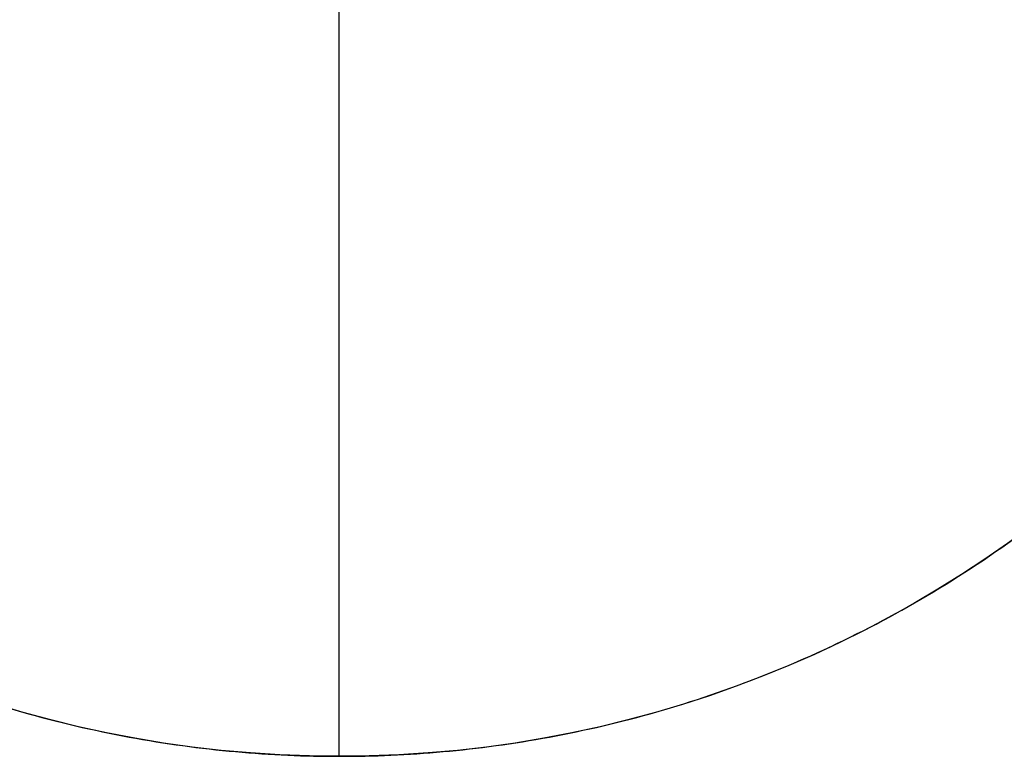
# Model space of a CAD drawing. Header units: millimetres. Extents: x 1690 to 2693, y 642 to 671.
# Tile 2 of 256: x 1696.85 to 1705.16, y 646.68 to 652.9. Entities that reach past the tile are written whole.
import ezdxf

# ---------------------------------------------------------------- set-up
doc = ezdxf.new("R2010")
doc.units = ezdxf.units.MM
doc.layers.add('Layer 01', color=7, linetype='Continuous')

msp = doc.modelspace()

# ---------------------------------------------------------------- linework, layer by layer
at = {"layer": 'Layer 01'}
for p, q in [((1699.5465, 646.6787, 1095.2412), (1699.5465, 666.1787, 1095.2412)), ((1699.5465, 646.6787, 1093.2412), (1699.5465, 666.1787, 1093.2412))]:
    msp.add_line(p, q, dxfattribs=at)
msp.add_circle((1699.5465, 656.4287, 1095.2412), 9.75, dxfattribs=at)
for points in [[(1709.2965, 656.4287, 1095.2412), (1709.2965, 646.6787, 1095.2412), (1699.5465, 646.6787, 1095.2412), (1689.7965, 646.6787, 1095.2412), (1689.7965, 656.4287, 1095.2412), (1689.7965, 666.1787, 1095.2412), (1699.5465, 666.1787, 1095.2412), (1709.2965, 666.1787, 1095.2412), (1709.2965, 656.4287, 1095.2412)], [(1709.2965, 656.4287, 1093.2412), (1709.2965, 646.6787, 1093.2412), (1699.5465, 646.6787, 1093.2412), (1689.7965, 646.6787, 1093.2412), (1689.7965, 656.4287, 1093.2412), (1689.7965, 666.1787, 1093.2412), (1699.5465, 666.1787, 1093.2412), (1709.2965, 666.1787, 1093.2412), (1709.2965, 656.4287, 1093.2412)], [(1709.2965, 656.4287, 1094.2412), (1709.2965, 646.6787, 1094.2412), (1699.5465, 646.6787, 1094.2412), (1689.7965, 646.6787, 1094.2412), (1689.7965, 656.4287, 1094.2412), (1689.7965, 666.1787, 1094.2412), (1699.5465, 666.1787, 1094.2412), (1709.2965, 666.1787, 1094.2412), (1709.2965, 656.4287, 1094.2412)]]:
    msp.add_rational_spline(points, [1, 0.707106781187, 1, 0.707106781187, 1, 0.707106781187, 1, 0.707106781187, 1], degree=2, knots=[-61.261057, -61.261057, -61.261057, -45.945793, -45.945793, -30.630528, -30.630528, -15.315264, -15.315264, 0, 0, 0], dxfattribs=at)
msp.add_open_spline([(1699.5465, 646.6787, 1095.2412), (1699.5465, 646.6787, 1093.2412)], degree=1, dxfattribs=at)

doc.saveas('drawing.dxf')
